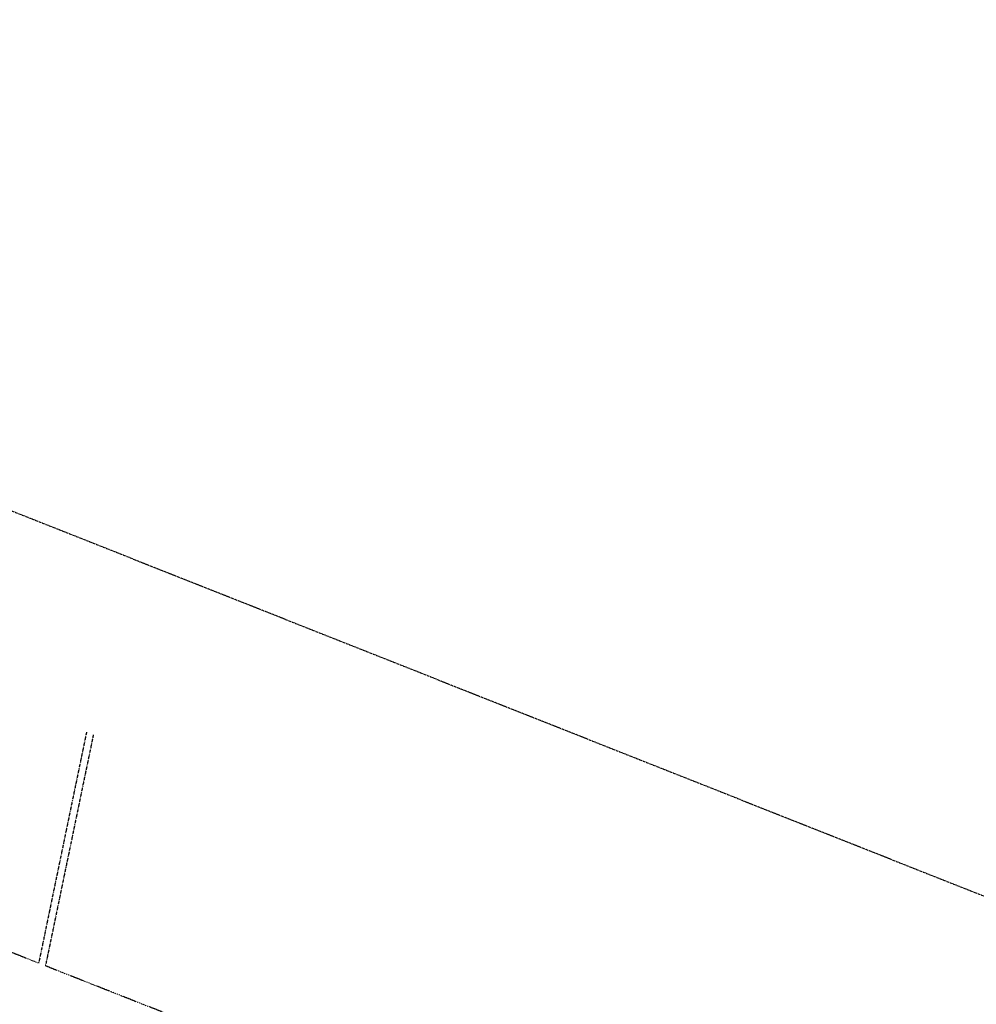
# Model space of a CAD drawing. Extents: x 429357 to 505151, y 227904 to 248592.
# Tile 6 of 256: x 438200 to 438728, y 241848 to 242391. Entities that reach past the tile are written whole.
import ezdxf

# ---------------------------------------------------------------- set-up
doc = ezdxf.new("R2010")
doc.units = 0
doc.header["$MEASUREMENT"] = 0
doc.linetypes.add('CENTER', pattern=[2, 1.25, -0.25, 0.25, -0.25])
doc.linetypes.add('STREAM2', pattern=[0.7375, 0.5, -0.05, 0.0125, -0.05, 0.0125, -0.05, 0.0125, -0.05])
doc.layers.add('V-PROP-LINE-RR-MNDR', color=23, linetype='STREAM2')
doc.layers.add('V-RWAY-CNTR-PLO-F031-COMP', color=5, linetype='CENTER')

msp = doc.modelspace()

# ---------------------------------------------------------------- linework, layer by layer
at = {"layer": 'V-PROP-LINE-RR-MNDR'}
for p, q in [((438237.25, 241997.74), (438210.88, 241870.42)), ((438241, 241996.25), (438214.62, 241868.93))]:
    msp.add_line(p, q, dxfattribs=at)
at = {"layer": 'V-PROP-LINE-RR-MNDR', "flags": 128}
for points in [[(438210.88, 241870.42), (436430.61, 242574.09), (435619.78, 242891.3)], [(439775.37, 240048.59), (439761.33, 240339.25), (439642.82, 240722.54), (439493.24, 240988.93), (439239.78, 241310.07), (438951.94, 241537.55), (438664.48, 241691.26), (438214.62, 241868.93)]]:
    msp.add_lwpolyline(points, dxfattribs=at)
at = {"layer": 'V-RWAY-CNTR-PLO-F031-COMP'}
msp.add_line((438727.52, 241908.95), (434203.75, 243702.26), dxfattribs=at)
msp.add_arc((437968.42, 239994.07), 2059.86, 14.1757, 68.3757, dxfattribs=at)

doc.saveas('drawing.dxf')
